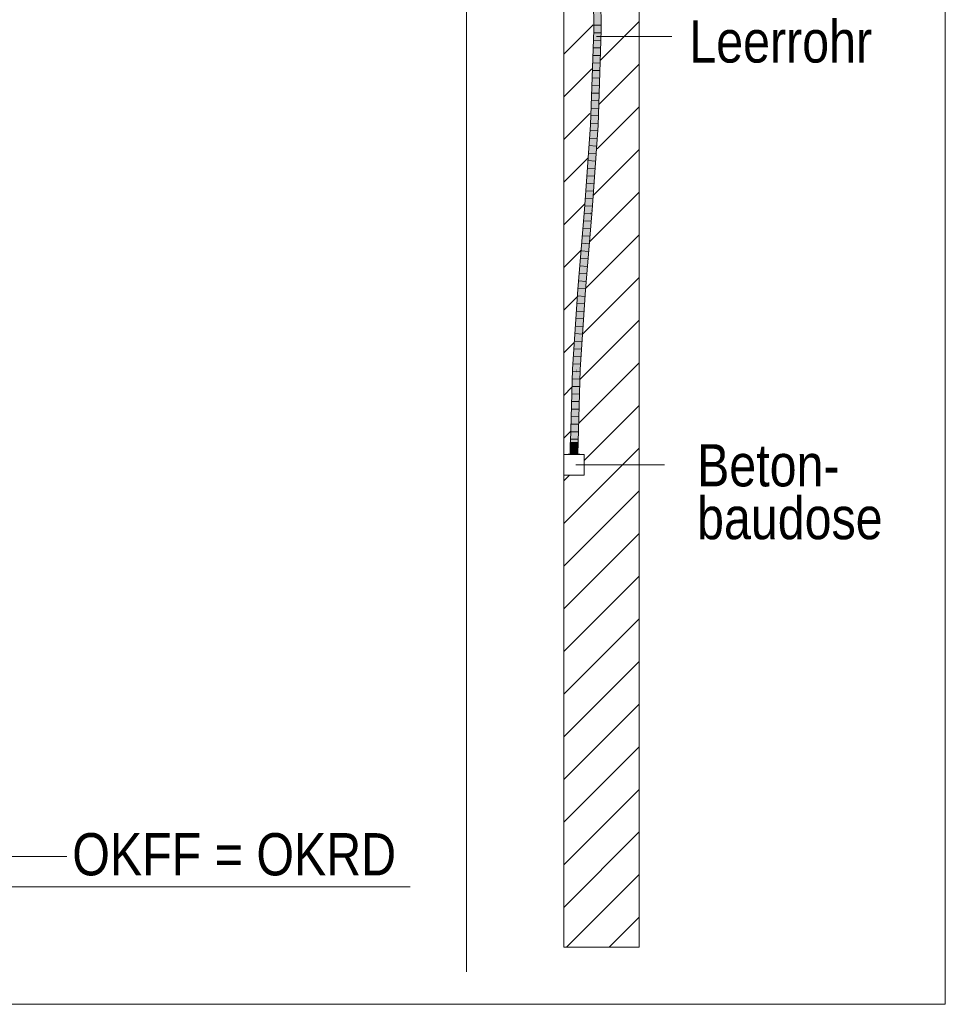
# Model space of a CAD drawing. Extents: x -620 to 3480, y 62 to 1107.
# Tile 228 of 244: x 165 to 196, y 836 to 869. Entities that reach past the tile are written whole.
import ezdxf
from ezdxf.lldxf.tags import DXFTag

# ---------------------------------------------------------------- set-up
doc = ezdxf.new("R2010")
doc.units = 0
doc.layers.get('0').update_dxf_attribs({"lineweight": 35})
for name, color, linetype, lineweight, true_color in [('E_Betonbaudose', 1, 'Continuous', 13, 0xff0000), ('E_Detail_Beschriftung', 7, 'Continuous', 13, 0x009900), ('E_Detail_Wandschraffur', 7, 'Continuous', 5, 0xc0c0c0), ('E_Leerrohr 25-A06G9GVN8I', 7, 'Continuous', 9, 0xff8000), ('E_Leerrohr 25-Shading', 7, 'Continuous', 9, 0xff8000)]:
    doc.layers.add(name, color=color, linetype=linetype, lineweight=lineweight, true_color=true_color)
doc.layers.add('E_Detail_Linie_Text_Bem', color=7, linetype='Continuous', lineweight=13)
doc.styles.get("Standard").update_dxf_attribs({"font": 'ARIALN.TTF'})
tags = doc.linetypes.add('fein_strichliert', pattern=[4, 1, -2, 1]).pattern_tags.tags
tags[8:9] = [DXFTag(74, 4), DXFTag(75, 0), DXFTag(340, '0'), DXFTag(46, 0.0), DXFTag(50, 0.0), DXFTag(44, 0.0), DXFTag(45, 0.0)]
tags[6:7] = [DXFTag(74, 4), DXFTag(75, 0), DXFTag(340, '0'), DXFTag(46, 0.0), DXFTag(50, 0.0), DXFTag(44, 0.0), DXFTag(45, 0.0)]
tags[4:5] = [DXFTag(74, 4), DXFTag(75, 0), DXFTag(340, '0'), DXFTag(46, 0.0), DXFTag(50, 0.0), DXFTag(44, 0.0), DXFTag(45, 0.0)]
tags = doc.linetypes.add('fein_strichliert-A06G9GVL8I', pattern=[4, 1, -2, 1]).pattern_tags.tags
tags[8:9] = [DXFTag(74, 4), DXFTag(75, 0), DXFTag(340, '0'), DXFTag(46, 0.0), DXFTag(50, 0.0), DXFTag(44, 0.0), DXFTag(45, 0.0)]
tags[6:7] = [DXFTag(74, 4), DXFTag(75, 0), DXFTag(340, '0'), DXFTag(46, 0.0), DXFTag(50, 0.0), DXFTag(44, 0.0), DXFTag(45, 0.0)]
tags[4:5] = [DXFTag(74, 4), DXFTag(75, 0), DXFTag(340, '0'), DXFTag(46, 0.0), DXFTag(50, 0.0), DXFTag(44, 0.0), DXFTag(45, 0.0)]
tags = doc.linetypes.add('STRICHPUNKT2-A06G9GVO8I', pattern=[12.7, 6.35, -3.175, 0, -3.175]).pattern_tags.tags
tags[10:11] = [DXFTag(74, 4), DXFTag(75, 0), DXFTag(340, '0'), DXFTag(46, 0.0), DXFTag(50, 0.0), DXFTag(44, 0.0), DXFTag(45, 0.0)]
tags[8:9] = [DXFTag(74, 4), DXFTag(75, 0), DXFTag(340, '0'), DXFTag(46, 0.0), DXFTag(50, 0.0), DXFTag(44, 0.0), DXFTag(45, 0.0)]
tags[6:7] = [DXFTag(74, 4), DXFTag(75, 0), DXFTag(340, '0'), DXFTag(46, 0.0), DXFTag(50, 0.0), DXFTag(44, 0.0), DXFTag(45, 0.0)]
tags[4:5] = [DXFTag(74, 4), DXFTag(75, 0), DXFTag(340, '0'), DXFTag(46, 0.0), DXFTag(50, 0.0), DXFTag(44, 0.0), DXFTag(45, 0.0)]

# ---------------------------------------------------------------- blocks, each defined once
blk = doc.blocks.new('Shading-A06G9GDP8I', base_point=(250.531, 772.345))
at = {"layer": 'E_Leerrohr 25-Shading', "color": 43, "true_color": 0xd7ab7f}
for points in [[(183.83, 872.036), (183.874, 868.384), (183.853, 872.037), (183.877, 868.384)], [(183.853, 872.037), (183.877, 868.384), (183.867, 872.037), (183.894, 868.383)], [(183.894, 868.383), (183.911, 868.383), (183.867, 872.037)], [(184.088, 868.382), (184.124, 868.381), (184.043, 872.04), (184.08, 872.041)], [(183.877, 868.384), (183.874, 868.384), (183.813, 866.457), (183.808, 866.457)], [(183.868, 867.871), (183.877, 868.384), (183.842, 867.328)], [(183.845, 866.468), (183.911, 868.383), (183.856, 867.143)], [(183.911, 868.383), (183.894, 868.383), (183.856, 867.143), (183.868, 867.871)], [(183.894, 868.383), (183.877, 868.384), (183.868, 867.871)], [(184.048, 866.619), (184.088, 868.382), (184.027, 866.62), (184.027, 866.621)], [(184.124, 868.381), (184.088, 868.382), (184.064, 866.618), (184.048, 866.619)], [(183.856, 867.143), (183.868, 867.871), (183.773, 865.249), (183.842, 867.328)], [(183.772, 865.238), (183.845, 866.468), (183.773, 865.249), (183.856, 867.143)], [(183.808, 866.457), (183.766, 865.239), (183.813, 866.457), (183.772, 865.238)], [(183.845, 866.468), (183.772, 865.238), (183.793, 865.237)], [(183.793, 865.237), (183.803, 865.237), (183.845, 866.468)], [(184.027, 866.621), (183.979, 865.228), (183.989, 865.227)], [(184.016, 865.226), (184.048, 866.619), (183.989, 865.227), (184.027, 866.62)], [(184.048, 866.619), (184.016, 865.226), (184.064, 866.618)], [(183.766, 865.239), (183.57, 862.429), (183.772, 865.238), (183.594, 862.427)], [(183.803, 865.237), (183.633, 863.037), (183.606, 862.426), (183.594, 862.427)], [(183.803, 865.237), (183.711, 864.273), (183.633, 863.037)], [(183.772, 865.238), (183.711, 864.273), (183.793, 865.237)], [(183.711, 864.273), (183.803, 865.237), (183.793, 865.237)], [(183.979, 865.228), (183.782, 862.412), (183.989, 865.227), (183.791, 862.412)], [(183.791, 862.412), (183.819, 862.41), (183.989, 865.227), (184.016, 865.226)], [(183.386, 859.781), (183.544, 862.063), (183.41, 860.513), (183.554, 862.241)], [(183.483, 860.954), (183.594, 862.427), (183.544, 862.063), (183.57, 862.429)], [(183.606, 862.426), (183.594, 862.427), (183.483, 860.954)], [(183.544, 862.063), (183.57, 862.429), (183.554, 862.241)], [(183.626, 860.51), (183.765, 862.111), (183.651, 860.841), (183.782, 862.412)], [(183.819, 862.41), (183.791, 862.412), (183.696, 860.941), (183.765, 862.111)], [(183.791, 862.412), (183.782, 862.412), (183.765, 862.111)], [(183.483, 860.954), (183.483, 860.954), (183.386, 859.781), (183.544, 862.063)], [(183.696, 860.941), (183.765, 862.111), (183.584, 859.766), (183.562, 859.768)], [(183.584, 859.766), (183.598, 859.765), (183.696, 860.941)], [(183.562, 859.768), (183.626, 860.51), (183.651, 860.841)], [(183.41, 860.513), (183.349, 859.784), (183.367, 859.782)], [(183.386, 859.781), (183.41, 860.513), (183.367, 859.782)], [(183.345, 859.721), (183.169, 857.134), (183.256, 857.879), (183.206, 857.132)], [(183.367, 859.782), (183.349, 859.784), (183.256, 857.879), (183.345, 859.721)], [(183.367, 859.782), (183.256, 857.879), (183.321, 858.836)], [(183.386, 859.781), (183.367, 859.782), (183.321, 858.836)], [(183.562, 859.768), (183.382, 857.124), (183.584, 859.766)], [(183.382, 857.124), (183.419, 857.123), (183.584, 859.766), (183.598, 859.765)], [(183.169, 857.134), (183.095, 854.313), (183.206, 857.132), (183.183, 856.277)], [(183.382, 857.124), (183.321, 854.814), (183.419, 857.123), (183.41, 856.778)], [(183.321, 854.814), (183.308, 854.313), (183.41, 856.778), (183.345, 854.313)], [(183.095, 854.313), (183.131, 854.313), (183.183, 856.277)]]:
    blk.add_solid(points, dxfattribs=at)
at = {"layer": 'E_Leerrohr 25-Shading', "color": 31, "true_color": 0xfabd7f}
for points in [[(183.911, 868.383), (183.999, 868.383), (183.867, 872.037), (183.955, 872.039)], [(183.999, 868.383), (184.088, 868.382), (183.955, 872.039), (184.043, 872.04)], [(183.934, 866.935), (183.911, 868.383), (183.898, 866.467), (183.845, 866.468)], [(183.999, 868.383), (183.911, 868.383), (183.962, 867.299), (183.934, 866.935)], [(183.999, 868.383), (183.939, 866.625), (184.088, 868.382), (184.027, 866.621)], [(183.934, 866.935), (183.939, 866.625), (183.962, 867.299)], [(183.931, 866.466), (183.939, 866.625), (183.898, 866.467), (183.934, 866.935)], [(183.931, 866.466), (183.845, 866.468), (183.848, 865.235), (183.803, 865.237)], [(183.931, 866.466), (183.848, 865.235), (183.892, 865.702)], [(183.868, 865.234), (183.891, 865.232), (183.939, 866.625)], [(183.939, 866.625), (183.891, 865.232), (184.027, 866.621), (183.979, 865.228)], [(183.848, 865.235), (183.868, 865.234), (183.892, 865.702)], [(183.848, 865.235), (183.803, 865.237), (183.606, 862.426)], [(183.868, 865.234), (183.848, 865.235), (183.674, 862.421), (183.606, 862.426)], [(183.674, 862.421), (183.694, 862.419), (183.868, 865.234), (183.891, 865.232)], [(183.891, 865.232), (183.694, 862.419), (183.744, 862.415)], [(183.891, 865.232), (183.744, 862.415), (183.979, 865.228), (183.782, 862.412)], [(183.606, 862.426), (183.483, 860.954), (183.474, 859.774), (183.419, 859.778)], [(183.674, 862.421), (183.606, 862.426), (183.474, 859.774)], [(183.694, 862.419), (183.674, 862.421), (183.474, 859.774)], [(183.474, 859.774), (183.562, 859.768), (183.694, 862.419), (183.782, 862.412)], [(183.483, 860.954), (183.386, 859.781), (183.419, 859.778)], [(183.294, 857.128), (183.386, 859.781), (183.288, 857.129), (183.321, 858.836)], [(183.419, 859.778), (183.386, 859.781), (183.294, 857.128)], [(183.474, 859.774), (183.419, 859.778), (183.294, 857.128)], [(183.294, 857.128), (183.382, 857.124), (183.474, 859.774), (183.562, 859.768)], [(183.321, 858.836), (183.256, 857.879), (183.288, 857.129), (183.242, 857.131)], [(183.256, 857.879), (183.206, 857.132), (183.242, 857.131)], [(183.242, 857.131), (183.206, 857.132), (183.22, 854.313), (183.183, 856.277)], [(183.22, 854.313), (183.285, 856.778), (183.242, 857.131), (183.288, 857.129)], [(183.285, 856.778), (183.294, 857.128), (183.288, 857.129)], [(183.294, 857.128), (183.285, 856.778), (183.382, 857.124), (183.321, 854.814)], [(183.285, 856.778), (183.22, 854.313), (183.321, 854.814), (183.308, 854.313)], [(183.183, 856.277), (183.131, 854.313), (183.22, 854.313)]]:
    blk.add_solid(points, dxfattribs=at)
at = {"layer": 'E_Leerrohr 25-Shading', "color": 31, "true_color": 0xecb67f}
for points in [[(183.22, 854.707), (183.095, 854.707), (183.22, 854.313), (183.095, 854.313)], [(183.345, 854.707), (183.22, 854.707), (183.345, 854.313), (183.22, 854.313)], [(183.22, 854.313), (183.03, 854.313), (183.22, 854.307), (183.03, 854.307)], [(183.252, 854.313), (183.22, 854.313), (183.252, 854.307), (183.22, 854.307)], [(183.41, 854.307), (183.41, 854.313), (183.252, 854.307), (183.252, 854.313)]]:
    blk.add_solid(points, dxfattribs=at)
blk = doc.blocks.new('Referenz-A06G9GVT8I')
at = {"layer": 'E_Betonbaudose', "linetype": 'Continuous', "ltscale": 0.13}
for p, q in [((182.88, 853.627), (182.88, 854.307)), ((182.88, 854.307), (183.56, 854.307)), ((183.56, 854.307), (183.56, 853.627)), ((183.56, 853.627), (182.88, 853.627))]:
    blk.add_line(p, q, dxfattribs=at)
at = {"layer": 'E_Detail_Linie_Text_Bem', "linetype": 'fein_strichliert-A06G9GVL8I', "ltscale": 0.65}
for p, q in [((195.533, 836.077), (195.533, 897.394)), ((179.651, 837.159), (179.651, 890.038)), ((132.763, 836.077), (192.506, 836.077)), ((192.506, 836.077), (195.533, 836.077))]:
    blk.add_line(p, q, dxfattribs=at)
at = {"layer": 'E_Detail_Linie_Text_Bem', "linetype": 'Continuous', "ltscale": 0.13}
for p, q in [((182.88, 866.167), (182.88, 877.967)), ((185.38, 877.967), (185.38, 837.967)), ((182.88, 865.967), (182.88, 866.167)), ((182.88, 837.967), (182.88, 865.967)), ((140.779, 839.967), (177.792, 839.967)), ((185.38, 837.967), (182.88, 837.967))]:
    blk.add_line(p, q, dxfattribs=at)
at = {"layer": 'E_Detail_Linie_Text_Bem', "color": 0, "linetype": 'Continuous', "ltscale": 0.13}
for p, q in [((183.968, 868.164), (186.465, 868.164)), ((183.286, 853.967), (186.224, 853.967)), ((163.723, 840.982), (166.407, 840.982))]:
    blk.add_line(p, q, dxfattribs=at)
at = {"layer": 'E_Detail_Wandschraffur', "linetype": 'ByBlock', "ltscale": 0.13}
for p, q in [((182.884, 867.58), (183.856, 868.551)), ((184.046, 865.913), (185.38, 867.247)), ((182.883, 864.75), (183.748, 865.615)), ((183.854, 862.893), (185.38, 864.418)), ((182.882, 861.921), (183.563, 862.602)), ((183.606, 859.816), (185.38, 861.59)), ((182.881, 859.091), (183.344, 859.554)), ((183.412, 856.794), (185.38, 858.762)), ((182.88, 856.262), (183.153, 856.535)), ((183.56, 854.113), (185.38, 855.933)), ((182.88, 853.433), (183.073, 853.627)), ((182.88, 850.605), (185.38, 853.105)), ((182.88, 847.776), (185.38, 850.276)), ((182.88, 844.948), (185.38, 847.448)), ((182.88, 842.119), (185.38, 844.619)), ((182.88, 839.291), (185.38, 841.791)), ((184.384, 837.967), (185.38, 838.963))]:
    blk.add_line(p, q, dxfattribs=at)
at = {"layer": 'E_Detail_Wandschraffur', "linetype": 'fein_strichliert', "ltscale": 0.13}
for p, q in [((184.104, 867.385), (185.38, 868.661)), ((182.884, 866.165), (183.809, 867.09)), ((183.991, 864.444), (185.38, 865.833)), ((182.883, 863.335), (183.676, 864.128)), ((183.73, 861.354), (185.38, 863.004)), ((182.882, 860.506), (183.463, 861.088)), ((183.491, 858.287), (185.38, 860.176)), ((182.881, 857.677), (183.221, 858.017)), ((183.386, 855.353), (185.38, 857.347)), ((182.88, 854.847), (183.115, 855.083)), ((182.88, 852.019), (185.38, 854.519)), ((182.88, 849.19), (185.38, 851.69)), ((182.88, 846.362), (185.38, 848.862)), ((182.88, 843.534), (185.38, 846.034)), ((182.88, 840.705), (185.38, 843.205)), ((182.97, 837.967), (185.38, 840.377))]:
    blk.add_line(p, q, dxfattribs=at)
at = {"layer": 'E_Leerrohr 25-A06G9GVN8I', "linetype": 'Continuous', "ltscale": 0.13}
for p, q in [((183.874, 868.384), (183.83, 872.036)), ((184.124, 868.381), (184.08, 872.041)), ((184.115, 868.537), (183.88, 868.539)), ((183.766, 865.239), (183.874, 868.384)), ((184.114, 868.286), (183.879, 868.289)), ((184.016, 865.226), (184.124, 868.381)), ((184.096, 867.786), (183.861, 867.79)), ((184.105, 868.036), (183.87, 868.04)), ((184.088, 867.536), (183.853, 867.541)), ((184.079, 867.286), (183.844, 867.291)), ((184.062, 866.785), (183.827, 866.792)), ((184.071, 867.035), (183.836, 867.042)), ((184.053, 866.535), (183.818, 866.543)), ((184.045, 866.285), (183.81, 866.293)), ((184.027, 865.784), (183.793, 865.794)), ((184.036, 866.034), (183.801, 866.044)), ((184.019, 865.534), (183.784, 865.545)), ((183.57, 862.429), (183.766, 865.239)), ((184.01, 865.284), (183.776, 865.295)), ((183.819, 862.41), (184.016, 865.226)), ((183.995, 865.034), (183.76, 865.046)), ((183.96, 864.535), (183.725, 864.548)), ((183.977, 864.784), (183.743, 864.797)), ((183.942, 864.285), (183.708, 864.299)), ((183.925, 864.035), (183.69, 864.05)), ((183.89, 863.536), (183.656, 863.551)), ((183.908, 863.786), (183.673, 863.801)), ((183.873, 863.286), (183.638, 863.302)), ((183.855, 863.037), (183.621, 863.053)), ((183.82, 862.537), (183.586, 862.555)), ((183.838, 862.787), (183.603, 862.804)), ((183.349, 859.784), (183.57, 862.429)), ((183.801, 862.288), (183.567, 862.306)), ((183.598, 859.765), (183.819, 862.41)), ((183.78, 862.039), (183.546, 862.057)), ((183.739, 861.541), (183.504, 861.558)), ((183.76, 861.79), (183.525, 861.808)), ((183.718, 861.291), (183.484, 861.309)), ((183.697, 861.042), (183.463, 861.06)), ((183.677, 860.793), (183.442, 860.811)), ((183.635, 860.295), (183.401, 860.313)), ((183.656, 860.544), (183.421, 860.562)), ((183.614, 860.046), (183.38, 860.064)), ((183.169, 857.134), (183.349, 859.784)), ((183.593, 859.797), (183.359, 859.814)), ((183.419, 857.123), (183.598, 859.765)), ((183.559, 859.298), (183.325, 859.315)), ((183.576, 859.548), (183.342, 859.565)), ((183.542, 859.049), (183.308, 859.065)), ((183.525, 858.8), (183.291, 858.815)), ((183.491, 858.302), (183.257, 858.316)), ((183.508, 858.551), (183.274, 858.566)), ((183.475, 858.053), (183.24, 858.066)), ((183.458, 857.804), (183.223, 857.816)), ((183.424, 857.306), (183.189, 857.317)), ((183.441, 857.555), (183.206, 857.567)), ((183.095, 854.313), (183.169, 857.134)), ((183.41, 857.056), (183.175, 857.067)), ((183.345, 854.313), (183.419, 857.123)), ((183.403, 856.807), (183.168, 856.817)), ((183.397, 856.558), (183.162, 856.566)), ((183.383, 856.059), (183.148, 856.065)), ((183.39, 856.308), (183.155, 856.316)), ((183.377, 855.809), (183.142, 855.815)), ((183.37, 855.56), (183.135, 855.565)), ((183.357, 855.061), (183.122, 855.064)), ((183.364, 855.31), (183.129, 855.314)), ((183.095, 854.707), (183.095, 854.313)), ((183.168, 854.707), (183.095, 854.707)), ((183.35, 854.812), (183.116, 854.813)), ((183.272, 854.707), (183.168, 854.707)), ((183.345, 854.707), (183.272, 854.707)), ((183.345, 854.313), (183.345, 854.707)), ((183.344, 854.562), (183.109, 854.563)), ((183.03, 854.313), (183.03, 854.307)), ((183.141, 854.313), (183.03, 854.313)), ((183.141, 854.307), (183.03, 854.307)), ((183.168, 854.313), (183.095, 854.313)), ((183.345, 854.313), (183.095, 854.313)), ((183.299, 854.313), (183.141, 854.313)), ((183.299, 854.307), (183.141, 854.307)), ((183.272, 854.313), (183.168, 854.313)), ((183.345, 854.313), (183.272, 854.313)), ((183.41, 854.313), (183.299, 854.313)), ((183.41, 854.307), (183.299, 854.307)), ((183.41, 854.307), (183.41, 854.313))]:
    blk.add_line(p, q, dxfattribs=at)
at = {"layer": 'E_Leerrohr 25-A06G9GVN8I', "linetype": 'STRICHPUNKT2-A06G9GVO8I', "lineweight": 5, "ltscale": 0.13}
blk.add_line((183.22, 854.313), (183.22, 854.707), dxfattribs=at)
at = {"layer": 'E_Detail_Beschriftung', "linetype": 'Continuous', "ltscale": 0.13, "char_height": 1.4, "attachment_point": 1}
for s, insert in [('{\\fArial Narrow;Leerrohr}', (187.044, 868.703)), ('{\\fArial Narrow;Beton-}', (187.301, 854.649)), ('{\\fArial Narrow;baudose}', (187.301, 852.899)), ('{\\fArial Narrow;OKFF = OKRD}', (166.582, 841.753))]:
    blk.add_mtext(s, dxfattribs=dict(at, insert=insert))

msp = doc.modelspace()

# ---------------------------------------------------------------- block references
at = {"color": 8, "lineweight": 25, "ltscale": 0.25, "true_color": 0x808080}
msp.add_blockref('Referenz-A06G9GVT8I', (0, 0), dxfattribs=at)
msp.add_blockref('Shading-A06G9GDP8I', (250.531, 772.345))

doc.saveas('drawing.dxf')
